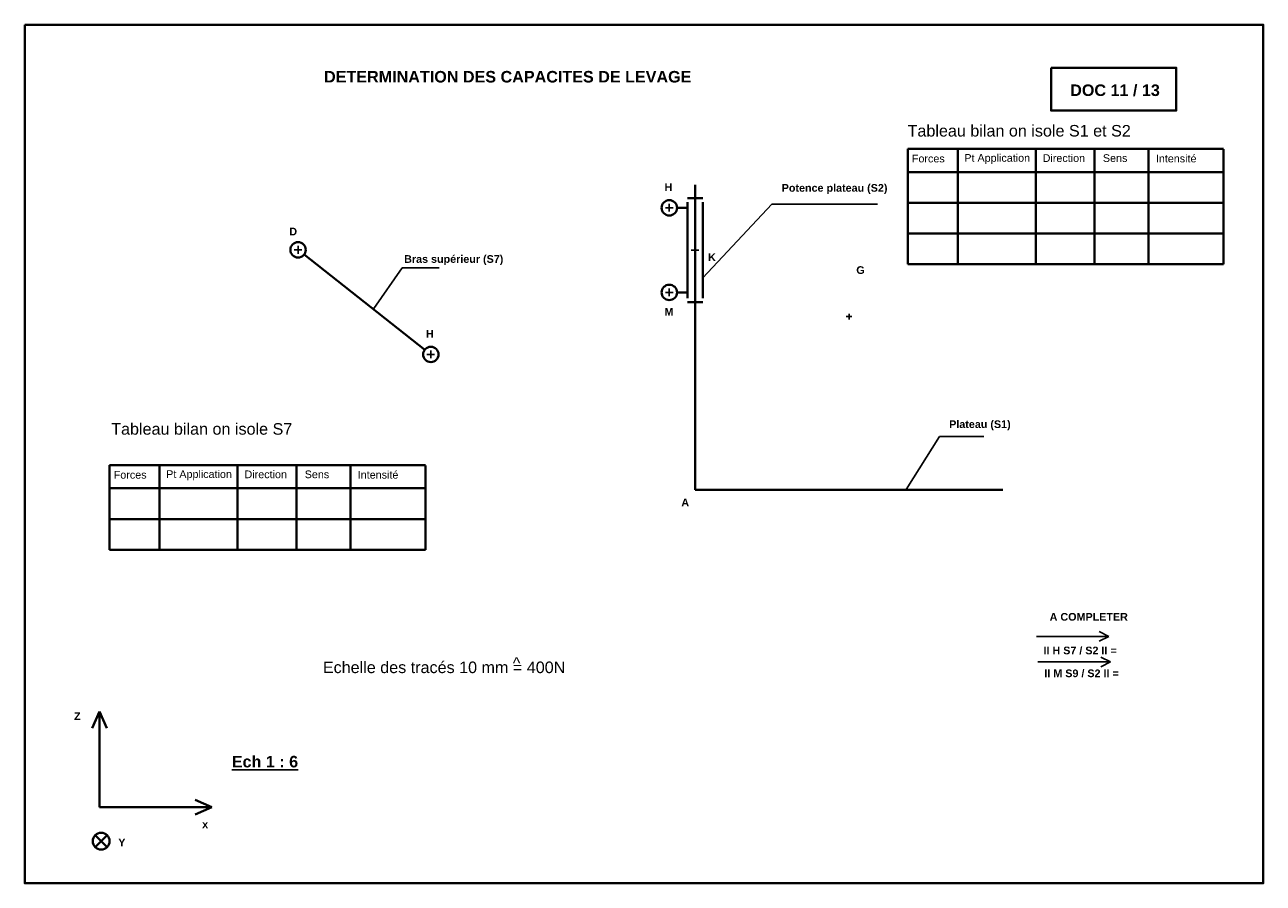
# Model space of a CAD drawing. Header units: millimetres. Extents: x -2588 to 630, y -1938 to 294.
import ezdxf

# ---------------------------------------------------------------- set-up
doc = ezdxf.new("R2010")
doc.units = ezdxf.units.MM
doc.linetypes.add('AXES2', pattern=[28.575, 19.05, -3.175, 3.175, -3.175])
for name, color, linetype, lineweight in [('articulation fut S3', 1, 'Continuous', 40), ('bras supérieur', 250, 'Continuous', 40), ('CADRE', 7, 'Continuous', 40), ('plateau S1', 4, 'Continuous', 40), ('Potence plateau', 30, 'Continuous', 40)]:
    doc.layers.add(name, color=color, linetype=linetype, lineweight=lineweight)
doc.layers.add('axes', color=7, linetype='AXES2')
doc.layers.add('plateau haut', color=7, linetype='Continuous')
doc.dimstyles.new('ISO-25', dxfattribs={"dimtxt": 2.5, "dimasz": 2.5, "dimexe": 1.25, "dimexo": 0.625, "dimtad": 1, "dimtxsty": 'Standard', "dimcen": 2.5, "dimadec": 0, "dimazin": 0, "dimtfac": 1, "dimtmove": 0, "dimatfit": 3, "dimfxl": 0, "dimarcsym": 0})

# ---------------------------------------------------------------- blocks, each defined once
blk = doc.blocks.new('REP')
at = {"layer": 'CADRE'}
for p, q in [((-2440.8, -1274.4), (-2460, -1317.1)), ((-2440.8, -1523.2), (-2440.8, -1274.4)), ((-2440.8, -1274.4), (-2421.7, -1317.1)), ((-2149.2, -1523.2), (-2191.9, -1504)), ((-2440.8, -1523.2), (-2149.2, -1523.2)), ((-2149.2, -1523.2), (-2191.9, -1542.3)), ((-2420.8, -1626.9), (-2452.1, -1596.1)), ((-2421, -1595.9), (-2451.9, -1627.2))]:
    blk.add_line(p, q, dxfattribs=at)
blk.add_circle((-2436.4, -1611.5), 21.9, dxfattribs=at)
blk.add_point((-2436.4, -1611.5), dxfattribs=at)
at = {"char_height": 20, "width": 44.226, "attachment_point": 1}
for s, insert in [('{\\fArial|b1|i0|c0|p34;Z}', (-2506.9, -1276.5)), ('{\\fArial|b1|i0|c0|p34;x}', (-2174, -1557.6)), ('{\\fArial|b1|i0|c0|p34;Y}', (-2392, -1604.7))]:
    blk.add_mtext(s, dxfattribs=dict(at, insert=insert))

msp = doc.modelspace()

# ---------------------------------------------------------------- linework, layer by layer
for p, q in [((229.6, -1296.3), (204.3, -1284)), ((229.6, -1296.3), (40.8, -1296.3)), ((229.6, -1296.3), (204.3, -1308.6)), ((233.3, -1362.9), (208, -1350.6)), ((233.3, -1362.9), (44.5, -1362.8)), ((233.3, -1362.9), (208, -1375.1))]:
    msp.add_line(p, q)
at = {"layer": 'articulation fut S3'}
msp.add_circle((-1877.8, -291.1), 20, dxfattribs=at)
at = {"layer": 'bras supérieur'}
msp.add_line((-1862.1, -303.5), (-1548.5, -550.7), dxfattribs=at)
at = {"layer": 'CADRE'}
for p, q in [((-293.3, -28.7), (467.5, -28.7)), ((-293.3, -28.7), (-293.3, -328.7)), ((-163.3, -28.7), (-163.3, -328.7)), ((39.1, -28.8), (39.1, -328.7)), ((192.1, -28.8), (192.1, -328.7)), ((332.4, -28.8), (332.4, -208.6)), ((467.5, -28.7), (527.5, -28.7)), ((527.5, -29.3), (527.5, -328.7)), ((332.4, -328.7), (332.4, -50)), ((-293.3, -88.7), (527.5, -88.7)), ((-293.3, -168.7), (527.5, -168.7)), ((-293.3, -248.7), (527.5, -248.7)), ((-293.3, -328.7), (527.5, -328.7)), ((-2367.5, -851.2), (-1606.7, -851.2)), ((-2367.5, -851.2), (-2367.5, -1071.2)), ((-2237.5, -851.2), (-2237.5, -1071.2)), ((-2035, -851.2), (-2035, -1071.2)), ((-1882.1, -851.2), (-1882.1, -1071.2)), ((-1741.8, -851.2), (-1741.8, -1031)), ((-1606.7, -851.2), (-1546.7, -851.2)), ((-1546.7, -851.8), (-1546.7, -1071.2)), ((-1741.8, -1071.2), (-1741.8, -872.4)), ((-2367.5, -911.2), (-1546.7, -911.2)), ((-2367.5, -991.2), (-1546.7, -991.2)), ((-2367.5, -1071.2), (-1546.7, -1071.2))]:
    msp.add_line(p, q, dxfattribs=at)
for points in [[(-2588, 294.3), (630.4, 294.3), (630.4, -1938.3), (-2588, -1938.3)], [(79, 182.3), (404.3, 182.3), (404.3, 71.1), (79, 71.1)]]:
    msp.add_lwpolyline(points, close=True, dxfattribs=at)
at = {"layer": 'plateau haut'}
for p, q in [((-923, -181.8), (-903, -181.8)), ((-913, -171.8), (-913, -191.8)), ((-1877.8, -281.1), (-1877.8, -301.1)), ((-1887.8, -291.1), (-1867.8, -291.1)), ((-856, -291.8), (-836, -291.8)), ((-923, -401.8), (-903, -401.8)), ((-913, -391.8), (-913, -411.8)), ((-453.5, -464.8), (-438.5, -464.8)), ((-446, -457.3), (-446, -472.3)), ((-1542.8, -563.1), (-1522.8, -563.1)), ((-1532.8, -553.1), (-1532.8, -573.1))]:
    msp.add_line(p, q, dxfattribs=at)
at = {"layer": 'plateau S1'}
for p, q in [((-846, -914.8), (-846, -121.8)), ((-826, -156.8), (-866, -156.8)), ((-826, -426.8), (-866, -426.8)), ((-846, -914.8), (-46, -914.8))]:
    msp.add_line(p, q, dxfattribs=at)
at = {"layer": 'Potence plateau'}
for p, q in [((-866, -181.8), (-893, -181.8)), ((-866, -416.8), (-866, -166.8)), ((-826, -416.8), (-826, -166.8)), ((-866, -401.8), (-893, -401.8))]:
    msp.add_line(p, q, dxfattribs=at)
for centre in [(-913, -181.8), (-913, -401.8), (-1532.8, -563.1)]:
    msp.add_circle(centre, 20, dxfattribs=at)

# ---------------------------------------------------------------- block references
at = {"layer": 'axes'}
msp.add_blockref('REP', (47, -217.5), dxfattribs=at)

# ---------------------------------------------------------------- texts
at = {"attachment_point": 1}
for s, insert, char_height, width in [('{\\fArial|b1|i0|c0|p34;DETERMINATION DES CAPACITES DE LEVAGE}', (-1810.2, 174.1), 30, 1025.618), ('{\\fArial|b1|i0|c0|p34;DOC 11 / 13}', (128.8, 139), 30, 566.588), ('{\\fArial|b1|i0|c0|p34;H}', (-925.6, -118.1), 20, 44.226), ('{\\fArial|b1|i0|c0|p34;Potence plateau (S2)}', (-620.9, -120), 20, 286.092), ('{\\fArial|b1|i0|c0|p34;D}', (-1900.6, -233.5), 20, 44.226), ('{\\fArial|b1|i0|c0|p34;Bras supérieur (S7)}', (-1602.1, -304.9), 20, 286.092), ('{\\fArial|b1|i0|c0|p34;K}', (-812.2, -300.4), 20, 44.226), ('{\\fArial|b1|i0|c0|p34;G}', (-427, -333.7), 20, 44.226), ('{\\fArial|b1|i0|c0|p34;M}', (-925.6, -442), 20, 44.226), ('{\\fArial|b1|i0|c0|p34;H}', (-1545.5, -499.3), 20, 44.226), ('{\\fArial|b1|i0|c0|p34;Plateau (S1)}', (-185.8, -734.5), 20, 200.993), ('{\\fArial|b1|i0|c0|p34;A}', (-881.8, -938), 20, 44.226), ('{\\fArial|b1|i0|c0|p34;A COMPLETER}', (75.4, -1235.5), 19.996, 332.694), ('{\\fArial|b0|i0|c0|p34;^ }', (-1319.8, -1350.7), 30, 2213.227), ('{\\fArial|b1|i0|c0|p34;II H S7 / S2 II = }', (59.4, -1323), 19.996, 332.694), ('{\\fArial|b0|i0|c0|p34;Echelle des tracés 10 mm = 400N}', (-1813.3, -1361.8), 30, 2213.227), ('{\\fArial|b1|i0|c0|p34;II M S9 / S2 II = }', (61.7, -1382.4), 19.996, 351.806), ('{\\fArial|b1|i0|c0|p34;\\LEch 1 : 6}', (-2050, -1607), 30, 227.316)]:
    msp.add_mtext(s, dxfattribs=dict(at, insert=insert, char_height=char_height, width=width))
at = {"layer": 'CADRE', "attachment_point": 1}
for s, insert, char_height, width in [('{\\fArial|b0|i0|c0|p34;Tableau bilan on isole S1 et S2}', (-293.8, 33.6), 30, 740.268), ('{\\fArial|b0|i0|c0|p34;Forces}', (-282.7, -43.7), 20, 80.489), ('{\\fArial|b0|i0|c0|p34;Pt Application}', (-146.3, -42), 20, 261.915), ('{\\fArial|b0|i0|c0|p34;Direction}', (57.2, -42.5), 20, 80.489), ('{\\fArial|b0|i0|c0|p34;Sens}', (213.7, -42.5), 20, 80.489), ('{\\fArial|b0|i0|c0|p34;Intensité}', (351.4, -43.6), 20, 80.489), ('{\\fArial|b0|i0|c0|p34;Tableau bilan on isole S7}', (-2363.4, -741.8), 30, 740.268), ('{\\fArial|b0|i0|c0|p34;Forces}', (-2356.8, -866.1), 20, 80.489), ('{\\fArial|b0|i0|c0|p34;Pt Application}', (-2220.5, -864.4), 20, 261.915), ('{\\fArial|b0|i0|c0|p34;Direction}', (-2016.9, -864.9), 20, 80.489), ('{\\fArial|b0|i0|c0|p34;Sens}', (-1860.5, -864.9), 20, 80.489), ('{\\fArial|b0|i0|c0|p34;Intensité}', (-1722.7, -866), 20, 80.489)]:
    msp.add_mtext(s, dxfattribs=dict(at, insert=insert, char_height=char_height, width=width))

# ---------------------------------------------------------------- leaders
for points, override in [([(-372.3, -172.3), (-646.3, -172.3), (-826, -364.3)], {"dimtad": 0}), ([(-1680.6, -443.3), (-1607.3, -338), (-1511.1, -338)], {"dimgap": 0.625, "dimtad": 0}), ([(-297.7, -914.2), (-210.6, -776.8), (-95.9, -776.8)], {"dimgap": 0.625, "dimtad": 0})]:
    msp.add_leader(points, dimstyle='ISO-25', override=override)

doc.saveas('drawing.dxf')
